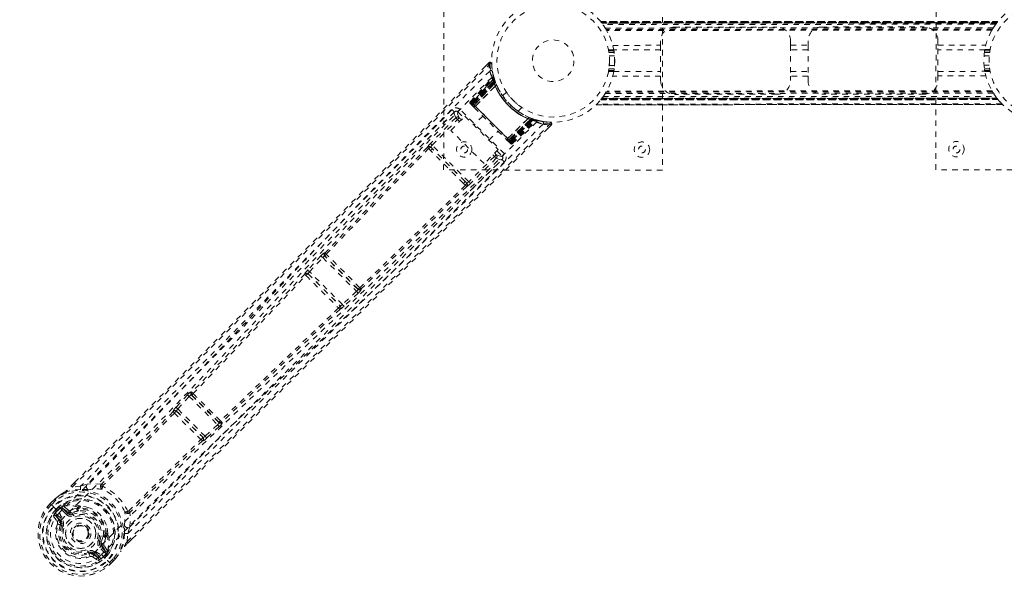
# Model space of a CAD drawing. Header units: inches. Extents: x 32.3 to 91.8, y 20.7 to 80.2.
# Tile 1 of 5: x 47.8 to 65.8, y 36.2 to 46.7. Entities that reach past the tile are written whole.
import ezdxf

# ---------------------------------------------------------------- set-up
doc = ezdxf.new("R2010")
doc.units = ezdxf.units.IN
doc.header["$MEASUREMENT"] = 0
doc.linetypes.add('SLD-Dashed', pattern=[0.075, 0.05, -0.025])
doc.linetypes.add('SLD-Solid', pattern=[0])

msp = doc.modelspace()

# ---------------------------------------------------------------- linework, layer by layer
at = {"color": 7, "linetype": 'SLD-Dashed', "lineweight": 0}
for p, q in [((55.541, 43.918), (55.546, 47.918)), ((59.546, 47.913), (59.541, 43.913)), ((64.541, 43.922), (64.546, 47.922)), ((58.412, 46.631), (65.675, 46.634)), ((65.675, 46.634), (58.412, 46.631)), ((58.412, 46.631), (58.416, 46.626)), ((65.671, 46.629), (58.416, 46.626)), ((65.67, 46.628), (58.417, 46.625)), ((58.419, 46.622), (65.668, 46.625)), ((65.668, 46.625), (58.419, 46.622)), ((58.429, 46.611), (65.659, 46.614)), ((58.432, 46.606), (65.655, 46.609)), ((65.654, 46.608), (58.433, 46.604)), ((65.652, 46.605), (58.435, 46.602)), ((65.635, 46.583), (58.452, 46.58)), ((65.591, 46.517), (58.496, 46.514)), ((65.575, 46.492), (58.512, 46.489)), ((58.544, 46.424), (58.512, 46.489)), ((65.565, 46.474), (58.522, 46.471)), ((59.759, 46.531), (61.634, 46.532)), ((62.454, 46.533), (64.329, 46.534)), ((65.591, 46.517), (65.594, 46.522)), ((65.64, 46.589), (65.668, 46.625)), ((59.509, 46.198), (59.509, 46.281)), ((61.884, 46.282), (61.884, 46.199)), ((62.204, 46.199), (62.204, 46.283)), ((64.579, 46.284), (64.579, 46.2)), ((58.651, 46.116), (58.555, 46.116)), ((58.558, 46.096), (58.654, 46.096)), ((58.633, 46.197), (59.509, 46.198)), ((59.509, 46.114), (58.651, 46.113)), ((61.884, 46.199), (62.204, 46.199)), ((62.204, 46.115), (61.884, 46.115)), ((64.579, 46.2), (65.455, 46.2)), ((65.436, 46.117), (64.579, 46.116)), ((65.433, 46.099), (65.53, 46.099)), ((65.533, 46.119), (65.436, 46.119)), ((58.659, 46.066), (58.563, 46.066)), ((58.563, 46.066), (58.659, 46.066)), ((58.57, 46.003), (58.665, 46.003)), ((65.422, 46.006), (65.518, 46.006)), ((65.525, 46.069), (65.429, 46.069)), ((65.429, 46.069), (65.525, 46.069)), ((56.366, 45.878), (56.307, 45.818)), ((58.654, 45.736), (58.558, 45.736)), ((58.563, 45.766), (58.659, 45.766)), ((58.659, 45.766), (58.563, 45.766)), ((58.666, 45.829), (58.57, 45.829)), ((65.518, 45.832), (65.422, 45.832)), ((65.429, 45.769), (65.525, 45.769)), ((65.525, 45.769), (65.429, 45.769)), ((65.53, 45.739), (65.433, 45.739)), ((56.029, 45.173), (56.442, 45.616)), ((56.039, 45.163), (56.446, 45.601)), ((56.455, 45.582), (56.051, 45.146)), ((56.052, 45.15), (56.452, 45.58)), ((56.446, 45.601), (56.442, 45.616)), ((56.453, 45.629), (56.45, 45.644)), ((56.45, 45.539), (56.478, 45.549)), ((56.475, 45.507), (56.452, 45.58)), ((56.482, 45.537), (56.459, 45.608)), ((56.478, 45.549), (56.48, 45.544)), ((58.555, 45.716), (58.652, 45.716)), ((59.509, 45.635), (58.633, 45.635)), ((58.652, 45.718), (59.509, 45.719)), ((59.509, 45.551), (59.509, 45.635)), ((61.884, 45.72), (62.204, 45.72)), ((62.204, 45.636), (61.884, 45.636)), ((61.884, 45.636), (61.884, 45.552)), ((62.204, 45.553), (62.204, 45.636)), ((64.579, 45.721), (65.436, 45.722)), ((65.455, 45.638), (64.579, 45.637)), ((64.579, 45.637), (64.579, 45.554)), ((65.436, 45.719), (65.533, 45.719)), ((56.45, 45.539), (56.057, 45.145)), ((56.06, 45.142), (56.452, 45.534)), ((56.066, 45.136), (56.455, 45.525)), ((56.457, 45.521), (56.069, 45.133)), ((56.462, 45.506), (56.08, 45.122)), ((56.082, 45.12), (56.464, 45.502)), ((56.099, 45.103), (56.475, 45.507)), ((56.476, 45.505), (56.1, 45.102)), ((56.119, 45.081), (56.486, 45.455)), ((56.487, 45.453), (56.121, 45.081)), ((56.452, 45.534), (56.45, 45.539)), ((56.452, 45.534), (56.48, 45.544)), ((56.455, 45.525), (56.483, 45.535)), ((56.457, 45.521), (56.484, 45.531)), ((56.462, 45.506), (56.489, 45.516)), ((56.464, 45.502), (56.491, 45.513)), ((56.475, 45.507), (56.476, 45.505)), ((56.482, 45.536), (56.482, 45.537)), ((56.484, 45.531), (56.483, 45.535)), ((56.487, 45.453), (56.486, 45.455)), ((56.489, 45.516), (56.491, 45.513)), ((56.508, 45.469), (56.507, 45.472)), ((56.688, 45.342), (56.62, 45.274)), ((58.417, 45.206), (58.413, 45.201)), ((65.676, 45.204), (58.413, 45.201)), ((58.413, 45.201), (65.676, 45.204)), ((58.417, 45.206), (65.672, 45.209)), ((58.448, 45.246), (58.42, 45.21)), ((65.669, 45.213), (58.42, 45.21)), ((58.42, 45.21), (65.669, 45.213)), ((58.424, 45.215), (65.664, 45.218)), ((65.657, 45.228), (58.432, 45.224)), ((65.656, 45.229), (58.433, 45.226)), ((58.434, 45.227), (65.655, 45.231)), ((58.436, 45.23), (65.653, 45.233)), ((58.458, 45.26), (65.63, 45.263)), ((58.497, 45.318), (58.494, 45.313)), ((65.592, 45.321), (58.497, 45.318)), ((65.576, 45.346), (58.512, 45.343)), ((65.566, 45.364), (58.523, 45.361)), ((61.634, 45.302), (59.759, 45.301)), ((64.329, 45.304), (62.454, 45.303)), ((65.676, 45.204), (65.672, 45.209)), ((56.652, 44.214), (55.843, 45.022)), ((56.028, 45.134), (56.031, 45.13)), ((56.029, 45.173), (56.039, 45.163)), ((56.031, 45.13), (56.031, 45.13)), ((56.037, 45.124), (56.04, 45.121)), ((56.046, 45.115), (56.049, 45.112)), ((56.052, 45.15), (56.099, 45.103)), ((56.052, 45.109), (56.1, 45.062)), ((56.771, 44.431), (56.06, 45.142)), ((56.069, 45.133), (56.762, 44.44)), ((56.08, 45.122), (56.082, 45.12)), ((56.75, 44.453), (56.082, 45.12)), ((56.1, 45.102), (56.099, 45.103)), ((56.119, 45.081), (56.121, 45.081)), ((56.903, 44.991), (56.971, 45.059)), ((58.329, 45.111), (65.76, 45.114)), ((65.758, 45.114), (58.33, 45.111)), ((58.33, 45.111), (58.331, 45.111)), ((58.331, 45.111), (65.758, 45.114)), ((65.746, 45.126), (58.342, 45.123)), ((55.735, 44.976), (55.164, 44.395)), ((55.762, 44.873), (55.3, 44.401)), ((55.332, 44.37), (55.794, 44.842)), ((55.672, 44.642), (55.931, 44.901)), ((55.735, 44.977), (55.734, 44.976)), ((55.742, 44.984), (55.735, 44.977)), ((55.751, 44.989), (55.737, 44.979)), ((55.762, 44.873), (55.794, 44.842)), ((55.833, 44.803), (55.794, 44.842)), ((55.801, 44.98), (55.905, 44.875)), ((55.865, 44.835), (55.825, 44.874)), ((55.931, 44.901), (56.54, 44.293)), ((56.257, 44.904), (56.093, 44.739)), ((56.71, 44.492), (57.082, 44.858)), ((57.085, 44.857), (56.71, 44.49)), ((56.732, 44.471), (57.135, 44.847)), ((57.136, 44.847), (56.733, 44.47)), ((57.132, 44.835), (56.75, 44.453)), ((56.752, 44.45), (57.135, 44.834)), ((56.762, 44.44), (57.15, 44.828)), ((57.085, 44.857), (57.082, 44.858)), ((57.102, 44.878), (57.099, 44.88)), ((57.142, 44.862), (57.132, 44.835)), ((57.146, 44.861), (57.135, 44.834)), ((57.135, 44.847), (57.136, 44.847)), ((57.209, 44.823), (57.136, 44.847)), ((57.146, 44.861), (57.173, 44.851)), ((57.16, 44.855), (57.15, 44.828)), ((57.164, 44.854), (57.155, 44.827)), ((57.164, 44.854), (57.16, 44.855)), ((57.173, 44.851), (57.163, 44.824)), ((57.167, 44.853), (57.165, 44.854)), ((57.238, 44.83), (57.167, 44.853)), ((57.178, 44.849), (57.169, 44.822)), ((57.173, 44.851), (57.178, 44.849)), ((57.178, 44.849), (57.187, 44.846)), ((57.2, 44.824), (57.197, 44.829)), ((57.155, 44.827), (56.765, 44.437)), ((57.163, 44.824), (56.771, 44.431)), ((56.775, 44.428), (57.169, 44.822)), ((56.776, 44.422), (57.211, 44.826)), ((56.78, 44.423), (57.209, 44.823)), ((56.793, 44.41), (57.23, 44.818)), ((56.802, 44.4), (57.245, 44.814)), ((57.169, 44.822), (57.163, 44.824)), ((57.245, 44.814), (57.23, 44.818)), ((57.273, 44.821), (57.258, 44.825)), ((57.348, 44.805), (57.279, 44.822)), ((57.488, 44.789), (57.36, 44.804)), ((57.447, 44.678), (57.508, 44.738)), ((57.508, 44.738), (57.487, 44.759)), ((56.281, 44.034), (55.672, 44.642)), ((56.369, 44.464), (56.533, 44.628)), ((56.691, 44.47), (56.738, 44.423)), ((56.71, 44.492), (56.71, 44.49)), ((56.733, 44.47), (56.732, 44.471)), ((56.733, 44.47), (56.78, 44.423)), ((55.267, 44.308), (55.301, 44.273)), ((55.341, 44.299), (55.307, 44.333)), ((56.001, 43.702), (55.332, 44.37)), ((55.929, 43.711), (55.341, 44.299)), ((56.54, 44.293), (56.281, 44.034)), ((56.742, 44.42), (56.744, 44.417)), ((56.75, 44.453), (56.752, 44.45)), ((56.751, 44.411), (56.754, 44.408)), ((56.754, 44.408), (56.756, 44.409)), ((56.759, 44.402), (56.759, 44.402)), ((56.76, 44.401), (56.763, 44.399)), ((56.793, 44.41), (56.802, 44.4)), ((56.472, 44.164), (56.001, 43.702)), ((56.503, 44.132), (56.032, 43.67)), ((56.442, 44.194), (56.472, 44.164)), ((56.474, 44.226), (56.504, 44.196)), ((56.514, 44.267), (56.61, 44.171)), ((56.607, 44.106), (56.614, 44.113)), ((56.609, 44.107), (56.619, 44.122)), ((56.026, 43.535), (56.606, 44.105)), ((56.606, 44.105), (56.607, 44.106)), ((59.541, 43.913), (55.541, 43.918)), ((68.541, 43.917), (64.541, 43.922)), ((55.903, 43.671), (55.938, 43.637)), ((55.963, 43.677), (55.929, 43.711)), ((53.297, 42.344), (53.056, 42.087)), ((53.088, 42.056), (53.33, 42.313)), ((53.33, 42.313), (53.946, 41.698)), ((53.372, 42.4), (53.366, 42.403)), ((53.367, 42.34), (53.373, 42.338)), ((53.972, 41.735), (53.367, 42.34)), ((53.001, 42.014), (53.002, 42.013)), ((53.066, 42.015), (53.066, 42.015)), ((53.066, 42.015), (53.648, 41.434)), ((53.689, 41.456), (53.088, 42.056)), ((53.946, 41.698), (53.689, 41.456)), ((53.976, 41.666), (53.719, 41.424)), ((53.97, 41.741), (53.972, 41.735)), ((54.035, 41.734), (54.032, 41.74)), ((53.648, 41.434), (53.647, 41.434)), ((53.646, 41.37), (53.646, 41.37)), ((50.857, 39.803), (50.647, 39.576)), ((50.939, 39.853), (50.927, 39.86)), ((50.928, 39.798), (50.94, 39.792)), ((51.432, 39.295), (50.928, 39.798)), ((50.68, 39.546), (50.889, 39.773)), ((50.889, 39.773), (51.407, 39.256)), ((50.596, 39.5), (50.597, 39.499)), ((50.647, 39.576), (50.625, 39.551)), ((50.661, 39.501), (50.661, 39.501)), ((50.661, 39.501), (51.136, 39.027)), ((51.181, 39.046), (50.68, 39.546)), ((51.407, 39.256), (51.181, 39.046)), ((51.426, 39.306), (51.432, 39.295)), ((51.488, 39.305), (51.494, 39.294)), ((51.438, 39.223), (51.211, 39.013)), ((51.133, 38.963), (51.134, 38.962)), ((51.136, 39.027), (51.135, 39.027)), ((51.211, 39.013), (51.185, 38.991)), ((48.731, 38.137), (48.794, 38.2)), ((48.795, 38.199), (48.732, 38.136)), ((48.902, 38.13), (49.024, 38.168)), ((48.902, 38.13), (48.753, 38.117)), ((48.347, 37.814), (48.43, 37.896)), ((48.347, 37.814), (48.35, 37.811)), ((48.431, 37.896), (48.348, 37.813)), ((48.35, 37.811), (48.388, 37.774)), ((48.451, 37.875), (48.369, 37.794)), ((48.433, 37.899), (48.43, 37.896)), ((48.388, 37.774), (48.405, 37.758)), ((48.405, 37.758), (48.409, 37.754)), ((48.409, 37.754), (48.515, 37.647)), ((48.455, 37.708), (48.507, 37.759)), ((48.455, 37.708), (48.455, 37.708)), ((48.527, 37.737), (48.476, 37.687)), ((48.48, 37.683), (48.476, 37.687)), ((48.535, 37.738), (48.48, 37.683)), ((48.527, 37.737), (48.507, 37.759)), ((48.507, 37.759), (48.507, 37.759)), ((48.515, 37.647), (48.515, 37.647)), ((48.527, 37.737), (48.545, 37.747)), ((48.545, 37.747), (48.535, 37.738)), ((48.644, 37.614), (48.552, 37.706)), ((48.571, 37.761), (48.566, 37.76)), ((48.571, 37.761), (48.586, 37.761)), ((48.573, 37.727), (48.683, 37.653)), ((48.665, 37.635), (48.573, 37.727)), ((48.586, 37.761), (48.586, 37.761)), ((48.586, 37.761), (48.586, 37.761)), ((48.683, 37.694), (48.586, 37.761)), ((48.683, 37.653), (48.665, 37.635)), ((48.737, 37.64), (48.751, 37.643)), ((48.751, 37.643), (48.762, 37.616)), ((48.857, 37.747), (48.841, 37.731)), ((48.87, 37.726), (48.854, 37.711)), ((48.882, 37.761), (48.902, 37.766)), ((48.407, 37.585), (48.475, 37.484)), ((48.522, 37.492), (48.454, 37.589)), ((48.454, 37.589), (48.536, 37.507)), ((48.475, 37.61), (48.558, 37.528)), ((48.522, 37.492), (48.536, 37.507)), ((48.534, 37.419), (48.537, 37.428)), ((48.556, 37.41), (48.534, 37.419)), ((48.787, 37.372), (48.793, 37.379)), ((48.793, 37.379), (48.805, 37.389)), ((49.753, 37.117), (49.766, 37.267)), ((49.804, 37.388), (49.766, 37.267)), ((49.252, 37.126), (49.279, 37.115)), ((49.279, 37.115), (49.276, 37.102)), ((49.347, 37.219), (49.363, 37.235)), ((49.383, 37.222), (49.367, 37.206)), ((49.402, 37.267), (49.398, 37.246)), ((49.773, 37.097), (49.844, 37.169)), ((49.773, 37.096), (49.845, 37.167)), ((49.056, 36.898), (49.046, 36.92)), ((49.164, 36.922), (49.247, 36.839)), ((49.342, 36.917), (49.251, 37.008)), ((49.289, 37.047), (49.272, 37.029)), ((49.363, 36.938), (49.272, 37.029)), ((49.289, 37.047), (49.363, 36.938)), ((49.397, 36.951), (49.331, 37.047)), ((49.374, 36.892), (49.383, 36.909)), ((49.383, 36.909), (49.375, 36.9)), ((49.396, 36.931), (49.397, 36.936)), ((49.397, 36.951), (49.397, 36.936)), ((49.064, 36.901), (49.056, 36.898)), ((49.078, 36.843), (49.056, 36.898)), ((49.121, 36.839), (49.221, 36.771)), ((49.129, 36.886), (49.143, 36.901)), ((49.225, 36.818), (49.129, 36.886)), ((49.143, 36.901), (49.225, 36.818)), ((49.284, 36.879), (49.39, 36.773)), ((49.375, 36.9), (49.32, 36.845)), ((49.32, 36.845), (49.324, 36.841)), ((49.324, 36.841), (49.374, 36.891)), ((49.395, 36.871), (49.345, 36.82)), ((49.396, 36.871), (49.374, 36.891)), ((49.39, 36.773), (49.394, 36.769)), ((49.394, 36.769), (49.41, 36.753)), ((49.396, 36.871), (49.395, 36.871)), ((49.41, 36.753), (49.448, 36.715)), ((49.43, 36.734), (49.512, 36.816)), ((49.449, 36.712), (49.532, 36.796)), ((49.451, 36.712), (49.533, 36.795)), ((49.533, 36.795), (49.536, 36.798)), ((49.448, 36.715), (49.45, 36.712))]:
    msp.add_line(p, q, dxfattribs=at)
at = {"color": 7, "linetype": 'SLD-Dashed', "lineweight": 0, "flags": 128}
for points in [[(58.416, 46.626), (58.421, 46.62), (58.429, 46.611)], [(58.555, 46.113), (58.555, 46.111), (58.558, 46.096)], [(58.666, 45.849), (58.664, 46.018), (58.644, 46.137)], [(58.651, 46.113), (58.653, 46.103), (58.657, 46.077)], [(58.651, 46.113), (58.652, 46.111), (58.654, 46.096)], [(59.509, 46.198), (59.509, 46.18), (59.509, 46.147), (59.509, 46.101), (59.509, 46.046), (59.509, 45.983), (59.509, 45.916), (59.509, 45.85), (59.509, 45.787), (59.509, 45.731), (59.509, 45.686), (59.509, 45.653), (59.509, 45.635)], [(61.884, 46.199), (61.884, 46.181), (61.884, 46.148), (61.884, 46.102), (61.884, 46.047), (61.884, 45.984), (61.884, 45.917), (61.884, 45.851), (61.884, 45.788), (61.884, 45.733), (61.884, 45.687), (61.884, 45.654), (61.884, 45.636)], [(62.204, 46.199), (62.204, 46.181), (62.204, 46.148), (62.204, 46.103), (62.204, 46.047), (62.204, 45.984), (62.204, 45.918), (62.204, 45.851), (62.204, 45.788), (62.204, 45.733), (62.204, 45.687), (62.204, 45.654), (62.204, 45.636)], [(64.579, 45.637), (64.579, 45.655), (64.579, 45.688), (64.579, 45.734), (64.579, 45.789), (64.579, 45.852), (64.579, 45.919), (64.579, 45.985), (64.579, 46.048), (64.579, 46.104), (64.579, 46.149), (64.579, 46.182), (64.579, 46.2)], [(65.433, 46.099), (65.436, 46.118), (65.436, 46.116)], [(65.436, 46.113), (65.436, 46.115), (65.436, 46.117)], [(48.753, 38.117), (49.275, 38.638), (49.827, 39.191), (50.407, 39.774), (51.016, 40.389), (51.576, 40.956), (52.158, 41.547), (52.292, 41.682), (52.427, 41.82), (52.563, 41.958), (52.657, 42.053), (52.747, 42.146), (52.842, 42.242), (52.941, 42.343), (53.259, 42.667), (53.613, 43.027), (54.001, 43.424), (54.247, 43.674), (54.508, 43.94), (54.79, 44.228), (55.053, 44.496), (55.396, 44.846), (55.701, 45.158), (55.968, 45.43), (56.197, 45.663), (56.388, 45.857)], [(48.794, 38.2), (50.65, 40.061), (52.559, 41.996), (54.463, 43.937), (56.366, 45.878)], [(56.366, 45.878), (56.367, 45.878), (56.368, 45.877), (56.373, 45.873), (56.38, 45.866), (56.384, 45.861), (56.388, 45.858)], [(56.415, 45.858), (56.412, 45.866), (56.409, 45.874), (56.403, 45.88), (56.396, 45.884), (56.389, 45.887), (56.382, 45.887), (56.375, 45.884), (56.368, 45.88)], [(56.388, 45.858), (56.399, 45.858), (56.409, 45.859), (56.416, 45.859), (56.418, 45.859)], [(58.558, 45.736), (58.555, 45.717), (58.555, 45.718)], [(58.654, 45.736), (58.651, 45.717), (58.652, 45.719)], [(65.436, 45.722), (65.435, 45.732), (65.431, 45.758)], [(65.436, 45.722), (65.436, 45.724), (65.433, 45.739)], [(65.533, 45.722), (65.533, 45.724), (65.53, 45.739)], [(56.384, 45.728), (55.264, 44.599), (54.154, 43.462), (53.054, 42.318), (51.962, 41.172), (51.107, 40.273), (50.25, 39.383), (49.387, 38.505), (48.515, 37.647)], [(56.422, 45.612), (55.305, 44.485), (54.2, 43.35), (53.105, 42.207), (52.017, 41.061), (51.165, 40.164), (50.311, 39.274), (49.449, 38.399), (48.577, 37.543)], [(56.45, 45.633), (56.447, 45.62), (56.44, 45.608)], [(56.447, 45.62), (56.443, 45.615), (56.443, 45.614)], [(56.457, 45.586), (56.453, 45.581), (56.452, 45.58)], [(56.464, 45.59), (56.466, 45.584), (56.478, 45.549)], [(58.652, 45.722), (58.652, 45.72), (58.652, 45.718)], [(56.631, 45.259), (56.621, 45.272), (56.62, 45.274)], [(58.417, 45.206), (58.414, 45.202), (58.413, 45.201), (58.413, 45.201)], [(55.694, 45.021), (55.431, 44.753), (55.13, 44.446), (54.802, 44.111), (54.504, 43.808), (54.349, 43.649), (54.193, 43.49), (54.037, 43.331), (53.86, 43.15), (53.682, 42.968), (53.509, 42.792), (53.156, 42.432), (52.828, 42.098), (52.526, 41.79), (52.229, 41.488), (51.886, 41.139), (51.296, 40.54), (50.699, 39.936), (50.082, 39.313), (49.479, 38.708), (48.902, 38.13)], [(55.843, 45.022), (55.827, 45.006), (55.814, 44.993), (55.804, 44.983), (55.801, 44.98)], [(56.057, 45.145), (56.046, 45.156), (56.037, 45.165), (56.031, 45.171), (56.029, 45.173)], [(56.039, 45.163), (56.041, 45.161), (56.047, 45.155), (56.056, 45.146), (56.066, 45.136)], [(56.04, 45.121), (56.04, 45.121), (56.042, 45.119), (56.044, 45.117), (56.046, 45.115)], [(56.041, 45.12), (56.041, 45.12), (56.042, 45.119), (56.044, 45.118), (56.047, 45.116)], [(56.052, 45.15), (56.048, 45.145), (56.047, 45.143)], [(56.08, 45.122), (56.074, 45.128), (56.068, 45.134), (56.063, 45.138), (56.059, 45.143), (56.056, 45.146), (56.053, 45.149), (56.052, 45.15), (56.052, 45.15)], [(56.052, 45.11), (56.053, 45.108), (56.053, 45.108)], [(56.1, 45.102), (56.095, 45.093), (56.094, 45.081)], [(56.119, 45.081), (56.099, 45.081), (56.094, 45.081)], [(56.101, 45.06), (56.247, 44.914), (56.395, 44.766), (56.544, 44.618), (56.69, 44.472)], [(56.121, 45.081), (56.267, 44.935), (56.416, 44.786), (56.564, 44.638), (56.71, 44.492)], [(55.737, 44.979), (53.505, 42.702), (51.27, 40.429), (49.024, 38.168)], [(55.737, 44.979), (55.733, 44.942), (55.762, 44.873)], [(55.825, 44.874), (55.825, 44.873), (55.823, 44.871), (55.82, 44.868), (55.816, 44.864), (55.811, 44.859), (55.806, 44.854), (55.8, 44.848), (55.794, 44.842)], [(55.825, 44.874), (55.797, 44.943), (55.801, 44.98)], [(57.241, 44.793), (56.116, 43.676), (54.981, 42.569), (53.839, 41.473), (52.695, 40.385), (51.798, 39.532), (50.909, 38.676), (50.034, 37.814), (49.179, 36.941)], [(57.358, 44.756), (56.23, 43.634), (55.093, 42.523), (53.95, 41.422), (52.805, 40.329), (51.908, 39.473), (51.018, 38.616), (50.141, 37.752), (49.284, 36.879)], [(49.753, 37.117), (50.327, 37.694), (50.928, 38.294), (51.554, 38.918), (52.124, 39.483), (52.492, 39.847), (52.877, 40.227), (53.28, 40.625), (53.682, 41.021), (54.029, 41.363), (54.491, 41.817), (54.982, 42.299), (55.502, 42.81), (55.985, 43.284), (57.487, 44.759)], [(49.845, 37.167), (51.696, 39.017), (53.628, 40.926), (55.569, 42.834), (57.508, 44.738)], [(57.506, 44.74), (57.51, 44.747), (57.513, 44.755), (57.514, 44.763), (57.513, 44.771), (57.51, 44.778), (57.505, 44.783), (57.498, 44.787), (57.491, 44.789)], [(56.71, 44.49), (56.711, 44.47), (56.711, 44.465)], [(56.711, 44.465), (56.722, 44.466), (56.732, 44.471)], [(55.244, 44.332), (54.305, 43.369), (53.372, 42.4)], [(53.394, 42.375), (54.327, 43.344), (55.267, 44.308)], [(55.332, 44.37), (55.321, 44.381), (55.311, 44.391), (55.303, 44.398), (55.3, 44.401)], [(55.929, 43.711), (55.785, 43.855), (55.639, 44.001), (55.489, 44.151), (55.341, 44.299)], [(56.744, 44.417), (56.747, 44.415), (56.749, 44.413), (56.751, 44.411), (56.751, 44.41)], [(56.746, 44.418), (56.748, 44.415), (56.749, 44.413), (56.75, 44.412), (56.75, 44.412)], [(56.78, 44.423), (56.78, 44.423), (56.778, 44.424), (56.776, 44.427), (56.772, 44.43), (56.768, 44.434), (56.763, 44.439), (56.758, 44.445), (56.752, 44.45)], [(56.765, 44.437), (56.776, 44.427), (56.784, 44.418), (56.79, 44.412), (56.793, 44.41)], [(56.802, 44.4), (56.8, 44.402), (56.794, 44.408), (56.785, 44.417), (56.775, 44.428)], [(55.903, 43.671), (55.754, 43.82), (55.602, 43.972), (55.45, 44.123), (55.301, 44.273)], [(56.504, 44.196), (56.503, 44.195), (56.501, 44.193), (56.498, 44.19), (56.494, 44.186), (56.489, 44.182), (56.484, 44.176), (56.478, 44.17), (56.472, 44.164)], [(56.503, 44.132), (56.5, 44.136), (56.493, 44.143), (56.483, 44.153), (56.472, 44.164)], [(56.503, 44.132), (56.572, 44.104), (56.605, 44.107)], [(56.61, 44.171), (56.573, 44.168), (56.504, 44.196)], [(56.61, 44.171), (56.613, 44.175), (56.623, 44.184), (56.636, 44.198), (56.652, 44.214)], [(49.766, 37.267), (50.29, 37.791), (50.836, 38.336), (51.406, 38.902), (51.95, 39.441), (52.502, 39.986), (53.054, 40.531), (53.593, 41.061), (54.11, 41.57), (54.592, 42.043), (55.132, 42.573), (55.639, 43.07), (56.136, 43.559), (56.651, 44.065)], [(49.804, 37.388), (52.063, 39.637), (54.334, 41.873), (56.609, 44.107)], [(55.938, 43.637), (54.975, 42.696), (54.007, 41.763)], [(55.963, 43.615), (55, 42.674), (54.032, 41.74)], [(55.963, 43.677), (55.972, 43.663), (55.975, 43.65)], [(56.032, 43.67), (56.029, 43.674), (56.022, 43.681), (56.011, 43.691), (56.001, 43.702)], [(53.33, 42.313), (53.324, 42.319), (53.318, 42.324), (53.313, 42.329), (53.308, 42.334), (53.304, 42.338), (53.301, 42.341), (53.298, 42.343), (53.297, 42.344)], [(53.002, 42.013), (51.97, 40.931), (50.939, 39.853)], [(50.961, 39.825), (51.992, 40.904), (53.024, 41.987)], [(53.056, 42.087), (53.033, 42.062), (53.032, 42.061)], [(53.088, 42.056), (53.082, 42.062), (53.076, 42.067), (53.071, 42.072), (53.066, 42.077), (53.062, 42.081), (53.059, 42.084), (53.057, 42.086), (53.056, 42.087)], [(53.976, 41.666), (53.975, 41.667), (53.973, 41.669), (53.97, 41.672), (53.966, 41.676), (53.962, 41.681), (53.957, 41.686), (53.951, 41.692), (53.946, 41.698)], [(53.719, 41.424), (53.718, 41.425), (53.716, 41.427), (53.713, 41.43), (53.709, 41.435), (53.705, 41.439), (53.7, 41.445), (53.694, 41.45), (53.689, 41.456)], [(53.719, 41.424), (53.694, 41.401), (53.693, 41.4)], [(53.62, 41.392), (52.537, 40.359), (51.459, 39.327)], [(53.646, 41.37), (52.564, 40.337), (51.488, 39.306)], [(53.657, 41.387), (53.656, 41.384), (53.646, 41.37)], [(50.889, 39.773), (50.884, 39.778), (50.878, 39.784), (50.873, 39.789), (50.868, 39.793), (50.864, 39.797), (50.861, 39.8), (50.858, 39.802), (50.857, 39.803)], [(50.889, 39.773), (50.895, 39.779), (50.901, 39.785), (50.912, 39.794), (50.922, 39.798), (50.928, 39.798)], [(50.597, 39.499), (49.946, 38.832), (49.29, 38.174)], [(50.619, 39.47), (49.967, 38.803), (49.311, 38.144)], [(50.68, 39.546), (50.674, 39.552), (50.668, 39.557), (50.663, 39.562), (50.658, 39.566), (50.654, 39.57), (50.651, 39.573), (50.649, 39.575), (50.647, 39.576)], [(51.432, 39.295), (51.433, 39.288), (51.428, 39.279), (51.419, 39.267), (51.414, 39.261), (51.407, 39.256)], [(51.438, 39.223), (51.436, 39.224), (51.434, 39.227), (51.431, 39.23), (51.427, 39.234), (51.423, 39.239), (51.418, 39.244), (51.413, 39.25), (51.407, 39.256)], [(49.78, 37.675), (50.438, 38.332), (51.104, 38.985)], [(51.133, 38.963), (50.467, 38.311), (49.81, 37.655)], [(51.181, 39.046), (51.174, 39.04), (51.167, 39.035), (51.154, 39.028), (51.143, 39.025), (51.139, 39.026), (51.137, 39.026), (51.136, 39.027)], [(51.211, 39.013), (51.207, 39.017), (51.2, 39.024), (51.191, 39.035), (51.181, 39.046)], [(49.282, 38.17), (49.152, 38.178), (49.024, 38.168)], [(49.282, 38.17), (49.277, 38.161), (49.273, 38.152), (49.273, 38.143), (49.277, 38.135), (49.282, 38.13), (49.29, 38.127), (49.3, 38.127), (49.31, 38.13)], [(48.43, 37.896), (48.507, 37.955), (48.571, 37.996)], [(48.58, 38.003), (48.513, 37.959), (48.433, 37.899)], [(48.58, 38.003), (48.575, 38), (48.571, 37.996)], [(48.904, 38.072), (48.745, 38.056), (48.58, 38.003)], [(48.753, 38.117), (48.749, 38.121), (48.744, 38.125), (48.74, 38.129), (48.736, 38.133), (48.733, 38.135), (48.732, 38.137), (48.731, 38.137), (48.731, 38.137)], [(49.055, 38.067), (49.047, 38.067), (49.034, 38.067)], [(49.311, 38.144), (49.309, 38.143), (49.309, 38.141), (49.308, 38.137), (49.31, 38.13)], [(48.369, 37.794), (48.365, 37.798), (48.36, 37.803), (48.356, 37.806), (48.353, 37.81), (48.35, 37.812), (48.348, 37.814), (48.347, 37.814), (48.347, 37.814)], [(48.43, 37.896), (48.43, 37.897), (48.431, 37.896), (48.433, 37.894), (48.435, 37.891), (48.439, 37.888), (48.443, 37.884), (48.447, 37.88), (48.451, 37.875)], [(48.433, 37.899), (48.434, 37.898), (48.435, 37.897), (48.437, 37.895), (48.439, 37.892), (48.442, 37.888), (48.445, 37.884), (48.448, 37.88), (48.451, 37.875)], [(48.432, 37.628), (48.456, 37.623), (48.475, 37.61)], [(48.476, 37.687), (48.474, 37.69), (48.469, 37.694), (48.463, 37.701), (48.455, 37.708)], [(48.527, 37.737), (48.527, 37.737), (48.527, 37.737)], [(48.552, 37.706), (48.541, 37.721), (48.535, 37.738)], [(48.573, 37.727), (48.573, 37.726), (48.572, 37.725), (48.57, 37.723), (48.567, 37.721), (48.564, 37.717), (48.56, 37.714), (48.556, 37.71), (48.552, 37.706)], [(48.644, 37.614), (48.648, 37.618), (48.652, 37.622), (48.655, 37.626), (48.659, 37.629), (48.661, 37.632), (48.663, 37.634), (48.665, 37.635), (48.665, 37.635)], [(48.718, 37.691), (48.696, 37.688), (48.683, 37.694)], [(48.841, 37.731), (48.784, 37.717), (48.718, 37.691)], [(49.052, 37.737), (48.998, 37.755), (48.902, 37.766)], [(49.765, 37.675), (49.762, 37.665), (49.762, 37.655), (49.765, 37.647), (49.771, 37.641), (49.779, 37.638), (49.788, 37.638), (49.797, 37.641), (49.806, 37.647)], [(49.765, 37.675), (49.773, 37.673), (49.777, 37.673), (49.779, 37.674), (49.78, 37.675)], [(49.804, 37.388), (49.814, 37.517), (49.806, 37.647)], [(48.475, 37.61), (48.471, 37.606), (48.467, 37.602), (48.464, 37.599), (48.46, 37.595), (48.458, 37.593), (48.456, 37.591), (48.455, 37.59), (48.454, 37.589)], [(49.179, 36.941), (49.121, 36.89), (49.051, 36.853), (48.974, 36.831), (48.893, 36.826), (48.811, 36.837), (48.733, 36.864), (48.66, 36.905), (48.595, 36.959), (48.542, 37.024), (48.5, 37.096), (48.473, 37.175), (48.462, 37.256), (48.467, 37.337), (48.489, 37.415), (48.526, 37.484), (48.577, 37.543)], [(48.558, 37.528), (48.554, 37.524), (48.55, 37.52), (48.546, 37.516), (48.543, 37.513), (48.54, 37.51), (48.538, 37.508), (48.537, 37.507), (48.536, 37.507)], [(48.773, 37.588), (48.771, 37.594), (48.769, 37.599), (48.767, 37.603), (48.765, 37.608), (48.764, 37.611), (48.763, 37.614), (48.762, 37.615), (48.762, 37.616)], [(48.584, 37.399), (48.578, 37.401), (48.573, 37.403), (48.569, 37.405), (48.564, 37.407), (48.561, 37.408), (48.558, 37.409), (48.557, 37.41), (48.556, 37.41)], [(49.402, 37.267), (49.391, 37.362), (49.373, 37.416)], [(49.708, 37.269), (49.692, 37.11), (49.639, 36.944)], [(49.703, 37.398), (49.703, 37.411), (49.703, 37.419)], [(49.224, 37.137), (49.23, 37.135), (49.235, 37.133), (49.24, 37.131), (49.244, 37.129), (49.247, 37.128), (49.25, 37.127), (49.252, 37.126), (49.252, 37.126)], [(49.279, 37.115), (49.304, 37.176), (49.317, 37.23)], [(49.367, 37.206), (49.353, 37.148), (49.327, 37.082)], [(49.773, 37.096), (49.774, 37.095), (49.773, 37.096), (49.772, 37.098), (49.769, 37.101), (49.766, 37.105), (49.762, 37.109), (49.757, 37.113), (49.753, 37.117)], [(49.035, 36.948), (49.037, 36.942), (49.039, 36.937), (49.041, 36.933), (49.043, 36.928), (49.044, 36.925), (49.045, 36.922), (49.046, 36.921), (49.046, 36.92)], [(49.164, 36.922), (49.16, 36.918), (49.156, 36.914), (49.153, 36.91), (49.15, 36.907), (49.147, 36.904), (49.145, 36.902), (49.144, 36.901), (49.143, 36.901)], [(49.251, 37.008), (49.255, 37.012), (49.258, 37.016), (49.262, 37.02), (49.265, 37.023), (49.268, 37.026), (49.27, 37.028), (49.271, 37.029), (49.272, 37.029)], [(49.327, 37.082), (49.325, 37.061), (49.331, 37.047)], [(49.342, 36.917), (49.346, 36.921), (49.35, 36.924), (49.354, 36.928), (49.357, 36.931), (49.36, 36.934), (49.362, 36.936), (49.363, 36.937), (49.363, 36.938)], [(49.375, 36.9), (49.357, 36.906), (49.342, 36.917)], [(49.533, 36.795), (49.591, 36.871), (49.633, 36.936)], [(49.536, 36.798), (49.59, 36.869), (49.639, 36.944)], [(49.633, 36.936), (49.637, 36.94), (49.639, 36.944)], [(49.225, 36.818), (49.226, 36.819), (49.227, 36.82), (49.229, 36.822), (49.232, 36.825), (49.235, 36.828), (49.239, 36.831), (49.243, 36.835), (49.247, 36.839)], [(49.247, 36.839), (49.26, 36.82), (49.265, 36.797)], [(49.374, 36.892), (49.374, 36.891), (49.374, 36.891)], [(49.45, 36.712), (49.451, 36.712), (49.45, 36.713), (49.449, 36.714), (49.446, 36.717), (49.443, 36.721), (49.439, 36.725), (49.435, 36.729), (49.43, 36.734)], [(49.536, 36.798), (49.535, 36.799), (49.533, 36.8), (49.531, 36.801), (49.528, 36.804), (49.525, 36.806), (49.521, 36.809), (49.516, 36.813), (49.512, 36.816)], [(49.512, 36.816), (49.516, 36.811), (49.521, 36.807), (49.525, 36.803), (49.528, 36.8), (49.531, 36.797), (49.532, 36.795), (49.533, 36.795), (49.533, 36.795)]]:
    msp.add_lwpolyline(points, dxfattribs=at)
at = {"color": 7, "linetype": 'SLD-Solid', "lineweight": 15}
for radius in [29.75, 29.632, 29.632]:
    msp.add_circle((62.042, 50.418), radius, dxfattribs=at)
at = {"color": 7, "linetype": 'SLD-Dashed', "lineweight": 0}
for centre, radius in [((57.544, 45.916), 1.125), ((66.544, 45.92), 1.125), ((57.544, 45.916), 1.03), ((66.544, 45.92), 1.03), ((57.544, 45.916), 0.38), ((55.917, 44.293), 0.14), ((55.917, 44.293), 0.0625), ((59.167, 44.289), 0.141), ((59.167, 44.293), 0.0625), ((64.917, 44.297), 0.141), ((64.917, 44.293), 0.0625), ((48.904, 37.268), 0.7), ((48.904, 37.268), 0.69), ((48.904, 37.268), 0.623), ((48.904, 37.268), 0.32), ((48.904, 37.268), 0.275), ((48.904, 37.268), 0.188), ((48.904, 37.268), 0.156), ((48.904, 37.268), 0.142), ((48.904, 37.268), 0.14), ((48.904, 37.268), 0.138)]:
    msp.add_circle(centre, radius, dxfattribs=at)
for centre, radius, start, end in [((57.544, 45.916), 1.124, 30.6399, 37.7638), ((57.545, 45.916), 1.124, 29.5995, 32.1621), ((59.759, 46.281), 0.25, 90.0255, 180.0255), ((61.634, 46.282), 0.25, 0.0255, 90.0255), ((62.454, 46.283), 0.25, 90.0255, 180.0255), ((64.329, 46.284), 0.25, 0.0255, 90.0255), ((66.541, 45.921), 1.122, 147.8866, 150.4533), ((66.544, 45.919), 1.125, 142.2897, 149.4089), ((66.546, 45.918), 1.127, 141.1366, 142.4299), ((57.534, 45.914), 1.041, 8.4077, 10.0813), ((57.545, 45.916), 1.124, 7.6871, 9.2328), ((66.547, 45.919), 1.128, 170.8211, 172.361), ((66.545, 45.919), 1.031, 169.9614, 171.6506), ((57.544, 45.916), 1.03, 355.1703, 4.8808), ((56.388, 45.857), 0.03, 2.8722, 135.5563), ((57.565, 45.944), 1.2, 183.1307, 190.3612), ((56.405, 45.707), 0.03, 10.952, 134.762), ((57.544, 45.916), 1.158, 182.8968, 267.1624), ((57.537, 45.915), 1.12, 182.9214, 190.3879), ((57.545, 45.915), 1.029, 349.9599, 351.6518), ((57.544, 45.915), 1.125, 350.8185, 352.3633), ((66.544, 45.92), 1.125, 187.6876, 189.2323), ((66.543, 45.919), 1.029, 188.3983, 190.0907), ((57.7, 46.092), 1.365, 195.4433, 200.5738), ((56.442, 45.574), 0.0429, 69.1973, 118.0149), ((57.567, 45.938), 1.19, 195.9055, 254.1455), ((57.543, 45.915), 1.127, 190.3669, 195.5), ((56.421, 45.636), 0.03, 317.0086, 13.9488), ((57.278, 45.664), 0.836, 183.2816, 188.5544), ((56.425, 45.621), 0.0299, 316.9324, 14.7236), ((57.252, 45.658), 0.808, 184.1078, 189.4888), ((57.538, 45.914), 1.121, 193.9515, 194.8359), ((56.381, 45.625), 0.0707, 346.482, 13.9208), ((57.567, 45.923), 1.154, 194.9499, 198.9828), ((56.43, 45.6), 0.0299, 316.8287, 15.7735), ((57.267, 45.657), 0.819, 185.4119, 190.6222), ((57.387, 45.873), 0.965, 194.655, 197.5396), ((57.544, 45.916), 1.127, 195.4987, 254.5522), ((56.43, 45.6), 0.03, 331.8968, 16.2698), ((57.543, 45.915), 1.126, 195.8036, 200.7371), ((59.759, 45.551), 0.25, 180.0255, 270.0255), ((61.634, 45.552), 0.25, 270.0255, 0.0255), ((62.454, 45.553), 0.25, 180.0255, 270.0255), ((64.329, 45.554), 0.25, 270.0255, 0.0255), ((57.543, 45.915), 1.155, 199.2396, 250.8113), ((57.543, 45.915), 1.155, 199.9359, 250.115), ((57.543, 45.915), 1.155, 200.912, 249.139), ((56.454, 45.527), 0.0297, 316.5046, 19.4985), ((56.454, 45.526), 0.0297, 316.5019, 19.5766), ((57.197, 45.63), 0.732, 189.7802, 193.7936), ((56.479, 45.485), 0.0311, 283.3498, 334.6697), ((56.479, 45.486), 0.0345, 283.9817, 330.1899), ((57.518, 45.89), 1.12, 202.9511, 247.0998), ((57.481, 45.867), 0.951, 213.4955, 225.8402), ((57.54, 45.919), 1.13, 321.1383, 322.4283), ((57.544, 45.916), 1.125, 322.2898, 329.4087), ((66.544, 45.92), 1.125, 209.6014, 212.1607), ((66.561, 45.933), 1.147, 217.6321, 218.9038), ((66.519, 45.898), 1.092, 217.6418, 225.7862), ((66.539, 45.916), 1.119, 217.9443, 219.4933), ((55.769, 44.948), 0.105, 44.9403, 135.6639), ((53.698, 42.965), 2.866, 44.6665, 45.866), ((56.051, 45.152), 0.03, 137.0201, 225.0205), ((56.052, 45.152), 0.0305, 137.3907, 204.396), ((56.061, 45.143), 0.03, 137.0074, 201.5874), ((56.062, 45.143), 0.0315, 192.9746, 225.7058), ((55.973, 45.032), 0.114, 55.1126, 59.0165), ((56.64, 44.558), 0.827, 134.7999, 136.6544), ((56.346, 44.847), 0.41, 134.0355, 138.079), ((56.074, 45.13), 0.03, 136.957, 224.9631), ((56.36, 44.832), 0.423, 134.0677, 137.9926), ((56.363, 44.829), 0.422, 134.0643, 137.996), ((56.387, 44.805), 0.442, 134.1077, 137.8623), ((56.39, 44.802), 0.443, 134.1105, 137.8596), ((56.121, 45.083), 0.0299, 136.8262, 224.8362), ((56.12, 45.078), 0.0265, 173.3924, 224.4086), ((57.478, 45.826), 1.014, 228.0694, 235.4463), ((57.493, 45.849), 0.946, 225.1069, 236.5226), ((57.551, 45.908), 1.115, 314.3288, 315.209), ((55.769, 44.948), 0.045, 45.047, 113.0147), ((55.794, 44.842), 0.0451, 45.4511, 135.383), ((57.116, 44.85), 0.0345, 119.8611, 166.0685), ((57.115, 44.85), 0.031, 115.245, 166.7179), ((57.259, 45.569), 0.733, 256.2649, 260.2686), ((57.155, 44.826), 0.0297, 70.4751, 133.5482), ((57.285, 45.635), 0.815, 259.418, 264.6501), ((57.157, 44.825), 0.0297, 70.5531, 133.5487), ((57.454, 45.671), 0.867, 248.5815, 250.5105), ((57.118, 44.755), 0.109, 46.2755, 75.5038), ((57.127, 44.719), 0.137, 44.4327, 68.5408), ((57.23, 44.802), 0.0299, 74.2765, 133.2222), ((57.471, 45.642), 0.844, 253.8254, 255.3678), ((57.203, 44.813), 0.0429, 332.0413, 20.8467), ((57.544, 45.915), 1.127, 254.5519, 259.6832), ((57.287, 45.621), 0.805, 260.5546, 265.9506), ((57.293, 45.651), 0.838, 261.5029, 266.7638), ((57.25, 44.796), 0.0299, 75.3257, 133.122), ((57.719, 46.07), 1.364, 249.4749, 254.611), ((57.266, 44.792), 0.03, 76.1032, 133.0408), ((57.336, 44.777), 0.03, 315.283, 79.1058), ((57.543, 45.908), 1.12, 259.6627, 267.1278), ((57.573, 45.942), 1.205, 259.702, 266.9008), ((57.426, 44.777), 0.0637, 343.6119, 10.8434), ((57.487, 44.759), 0.03, 314.4938, 87.1784), ((56.708, 44.491), 0.0266, 225.8209, 276.4826), ((56.712, 44.492), 0.0299, 225.211, 313.2318), ((55.495, 44.188), 0.289, 132.3775, 150.0478), ((55.276, 44.299), 0.0456, 46.9486, 134.0286), ((55.444, 44.495), 0.258, 219.247, 226.5839), ((55.324, 44.26), 0.075, 103.0306, 139.8331), ((55.354, 44.235), 0.0652, 101.4541, 144.4667), ((55.381, 44.311), 0.0773, 129.559, 163.4111), ((56.431, 44.761), 0.444, 312.2, 315.9416), ((56.434, 44.759), 0.443, 312.1922, 315.9379), ((56.76, 44.451), 0.0353, 216.8347, 305.7073), ((56.759, 44.445), 0.03, 225.0844, 313.0972), ((56.458, 44.734), 0.423, 312.0662, 315.9852), ((56.161, 45.036), 0.851, 313.4448, 315.2483), ((56.477, 44.716), 0.409, 311.9595, 316.013), ((56.773, 44.433), 0.0314, 224.3256, 257.404), ((56.657, 44.341), 0.12, 30.9397, 34.5764), ((56.772, 44.432), 0.03, 248.5279, 313.0417), ((56.782, 44.422), 0.03, 225.0283, 313.0327), ((56.781, 44.423), 0.0305, 245.7401, 312.6711), ((56.472, 44.164), 0.0451, 314.6431, 44.6001), ((56.578, 44.14), 0.045, 337.0364, 45.0039), ((56.578, 44.14), 0.105, 314.3902, 45.1079), ((54.595, 42.066), 2.867, 44.1854, 45.3844), ((55.865, 43.724), 0.0652, 305.5671, 348.576), ((55.889, 43.695), 0.0757, 310.3769, 346.862), ((56.126, 43.815), 0.259, 223.4796, 230.793), ((55.941, 43.752), 0.0773, 286.6521, 320.4843), ((55.818, 43.865), 0.289, 300.0069, 317.6737), ((55.937, 43.643), 0.0384, 312.1102, 10.3845), ((53.472, 42.208), 0.222, 118.6663, 142.1444), ((53.381, 42.282), 0.0601, 103.6227, 148.1267), ((53.399, 42.372), 0.0451, 136.9678, 224.4678), ((53.405, 42.369), 0.0451, 136.9946, 224.4492), ((53.484, 42.476), 0.136, 213.8873, 228.3099), ((53.429, 42.329), 0.057, 127.6369, 171.5121), ((30.324, 18.671), 33.036, 44.2931, 45.7578), ((28.169, 16.515), 36.125, 44.3388, 45.7122), ((53.112, 41.974), 0.118, 133.0159, 160.3873), ((53.034, 41.983), 0.0451, 45.6548, 136.6545), ((53.034, 41.982), 0.0451, 45.6609, 136.6547), ((53.105, 42.08), 0.123, 212.6817, 228.6879), ((53.08, 41.947), 0.0697, 101.9623, 144.1083), ((77.047, 65.436), 33.57, 224.3067, 225.7442), ((53.128, 42.008), 0.0626, 129.5028, 173.4848), ((76.93, 65.319), 33.355, 224.32, 225.7309), ((53.914, 41.749), 0.0601, 301.9275, 346.426), ((53.962, 41.797), 0.0567, 278.405, 322.548), ((54.002, 41.773), 0.0451, 225.6027, 313.0547), ((54.004, 41.767), 0.0451, 225.5834, 313.0833), ((53.84, 41.84), 0.222, 307.9057, 331.3858), ((54.108, 41.853), 0.136, 221.7653, 236.1389), ((53.579, 41.449), 0.0697, 305.9422, 348.0899), ((53.615, 41.402), 0.0451, 313.3994, 44.3926), ((53.617, 41.403), 0.0433, 337.8016, 45.2449), ((53.64, 41.496), 0.0626, 276.5661, 320.5451), ((53.713, 41.475), 0.125, 221.4693, 237.261), ((53.607, 41.481), 0.118, 289.6676, 317.0437), ((50.991, 39.707), 0.165, 112.657, 144.4337), ((50.961, 39.829), 0.0451, 137.5124, 224.1646), ((50.973, 39.823), 0.0451, 137.6275, 224.1303), ((51.022, 39.895), 0.092, 206.4943, 229.0122), ((51, 39.777), 0.0612, 128.9599, 166.5654), ((27.945, 16.29), 32.88, 44.4273, 45.6237), ((25.03, 13.373), 37.042, 44.4809, 45.5698), ((50.688, 39.482), 0.0933, 132.5613, 169.1578), ((50.63, 39.469), 0.0451, 46.0657, 137.169), ((50.63, 39.468), 0.0451, 46.0733, 137.1737), ((50.676, 39.536), 0.088, 205.2769, 228.9727), ((50.689, 39.418), 0.0873, 108.2153, 143.2169), ((73.991, 62.378), 32.727, 224.4245, 225.6264), ((50.72, 39.503), 0.0588, 132.858, 181.6604), ((74.489, 62.875), 33.378, 224.4506, 225.6002), ((51.412, 39.366), 0.0607, 283.3308, 321.2479), ((51.457, 39.339), 0.0451, 225.9214, 312.4253), ((51.463, 39.327), 0.0451, 225.8884, 312.5389), ((51.342, 39.357), 0.165, 305.6188, 337.3941), ((51.529, 39.388), 0.0919, 221.0481, 243.5714), ((51.052, 39.054), 0.0873, 306.8354, 341.8333), ((51.171, 39.043), 0.089, 221.2097, 244.6419), ((51.103, 38.996), 0.0451, 312.8737, 43.9794), ((51.103, 38.995), 0.0451, 312.8811, 43.9845), ((51.117, 39.054), 0.0933, 280.8922, 317.4892), ((49.068, 38.127), 0.0608, 137.4084, 256.9961), ((49.328, 38.13), 0.0608, 138.6942, 241.5673), ((49.279, 38.184), 0.0143, 282.5878, 318.372), ((49.364, 38.203), 0.0795, 201.0768, 227.5339), ((48.904, 37.268), 0.787, 323.3493, 126.7016), ((48.904, 37.268), 0.758, 323.3493, 126.7016), ((47.861, 38.966), 1.202, 306.2122, 316.3682), ((46.643, 41.128), 3.677, 301.7876, 305.0142), ((49.546, 38.12), 0.644, 179.1131, 184.2853), ((48.883, 35.869), 2.203, 86.0831, 89.4575), ((49.209, 37.193), 0.888, 84.1572, 99.9953), ((49.377, 38.088), 0.0786, 148.3498, 188.7633), ((48.946, 37.31), 0.844, 24.7983, 65.2527), ((48.894, 37.258), 0.965, 25.5519, 64.5001), ((48.904, 37.268), 0.78, 135.0255, 314.5107), ((48.904, 37.268), 0.78, 135.5543, 314.4966), ((48.904, 37.268), 0.632, 321.0896, 128.9613), ((48.904, 37.268), 0.602, 321.2952, 128.7558), ((48.904, 37.268), 0.75, 135.4817, 314.5693), ((48.904, 37.268), 0.629, 135.5698, 314.4811), ((48.904, 37.268), 0.599, 135.5698, 314.4812), ((48.895, 37.259), 0.543, 134.3915, 315.6595), ((48.596, 37.503), 0.206, 142.6858, 156.6822), ((48.904, 37.268), 0.593, 135.5778, 142.6346), ((48.754, 37.719), 0.249, 196.7321, 224.8864), ((48.614, 37.655), 0.115, 114.7143, 127.3137), ((48.595, 37.749), 0.0305, 158.8534, 225.9883), ((48.744, 37.3), 0.491, 71.1524, 110.5385), ((48.699, 37.336), 0.44, 68.9603, 104.9273), ((48.728, 37.698), 0.089, 225.0255, 292.2515), ((48.704, 37.674), 0.0299, 136.023, 223.977), ((48.721, 37.694), 0.0565, 226.9809, 286.5912), ((48.743, 37.673), 0.031, 145.1927, 283.22), ((48.953, 37.225), 0.465, 100.8616, 115.821), ((48.904, 37.268), 0.376, 337.7994, 112.2515), ((48.865, 37.712), 0.0305, 140.6578, 271.0924), ((48.889, 37.748), 0.0504, 199.243, 226.7881), ((48.896, 37.26), 0.453, 354.7738, 95.2763), ((48.891, 37.708), 0.0371, 175.184, 225.7607), ((48.891, 37.718), 0.0444, 102.4204, 140.0229), ((48.905, 37.763), 0.0506, 199.3497, 226.7704), ((48.909, 37.272), 0.411, 354.0371, 96.0139), ((48.893, 37.703), 0.0326, 87.1908, 133.392), ((48.934, 37.741), 0.0404, 142.3211, 187.8125), ((48.878, 37.241), 0.494, 1.9975, 88.0534), ((48.917, 37.281), 0.476, 16.4979, 73.5523), ((48.829, 37.573), 0.887, 350.0544, 5.8954), ((49.724, 37.741), 0.0786, 261.2859, 301.7025), ((49.766, 37.693), 0.0608, 208.4827, 311.3579), ((49.839, 37.729), 0.0794, 222.5113, 248.9786), ((49.82, 37.644), 0.0143, 131.6661, 167.4842), ((48.432, 37.569), 0.0299, 43.0752, 147.1329), ((48.501, 37.47), 0.0301, 46.4796, 152.6463), ((48.437, 37.459), 0.0455, 337.5592, 33.6676), ((48.467, 37.446), 0.0714, 345.3411, 40.2731), ((48.474, 37.444), 0.089, 337.7994, 45.0255), ((48.474, 37.444), 0.119, 337.8, 45.0254), ((48.904, 37.268), 0.275, 0.0254, 180.0255), ((48.728, 37.698), 0.119, 225.025, 292.2524), ((48.904, 37.268), 0.346, 337.7993, 112.2515), ((48.904, 37.268), 0.459, 157.7994, 292.2515), ((47.976, 36.132), 1.403, 66.5883, 69.0123), ((48.904, 37.268), 0.4, 157.7994, 292.2515), ((48.904, 37.268), 0.376, 157.7994, 292.2515), ((48.904, 37.268), 0.346, 157.7994, 292.2515), ((48.904, 37.268), 0.275, 180.0254, 0.0255), ((48.904, 37.268), 0.157, 20.1797, 65.0851), ((49.763, 37.433), 0.0608, 193.056, 312.643), ((47.504, 37.246), 2.204, 0.594, 3.967), ((49.756, 37.91), 0.643, 265.7641, 270.9391), ((49.335, 37.092), 0.119, 157.7991, 225.0266), ((49.335, 37.092), 0.089, 157.7994, 225.0255), ((49.331, 37.086), 0.0567, 163.2552, 223.0036), ((49.31, 37.108), 0.031, 166.6175, 305.0781), ((49.348, 37.229), 0.0305, 178.9585, 309.3945), ((49.344, 37.256), 0.0371, 224.2986, 274.859), ((49.384, 37.253), 0.0505, 223.2937, 250.7779), ((49.339, 37.257), 0.0326, 316.668, 2.8537), ((49.399, 37.269), 0.0506, 223.2795, 250.7061), ((49.377, 37.299), 0.0404, 262.2563, 307.7114), ((49.354, 37.256), 0.0444, 310.0403, 347.7171), ((48.973, 37.063), 0.439, 345.0944, 21.1115), ((48.93, 37.108), 0.497, 339.8397, 18.6559), ((50.603, 36.227), 1.202, 133.6819, 143.8398), ((52.767, 35.01), 3.677, 145.0368, 148.2631), ((49.08, 36.838), 0.119, 45.025, 112.2524), ((49.08, 36.838), 0.089, 45.0255, 112.2515), ((49.351, 37.111), 0.242, 224.7614, 253.8505), ((49.31, 37.068), 0.0299, 226.0716, 314.032), ((49.385, 36.959), 0.0306, 224.0704, 291.1911), ((49.318, 36.963), 0.0844, 320.4341, 337.6356), ((49.082, 36.832), 0.0715, 49.8077, 104.7827), ((49.095, 36.801), 0.0455, 56.3803, 112.4938), ((49.107, 36.865), 0.0301, 297.3755, 43.6006), ((49.205, 36.796), 0.0299, 302.9147, 46.9804), ((49.14, 36.96), 0.206, 293.3674, 307.3667), ((48.904, 37.268), 0.593, 307.4164, 314.4731), ((48.691, 36.199), 0.901, 43.5382, 45.4223), ((49.512, 36.816), 0.03, 315.2432, 320.2993)]:
    msp.add_arc(centre, radius, start, end, dxfattribs=at)

doc.saveas('drawing.dxf')
